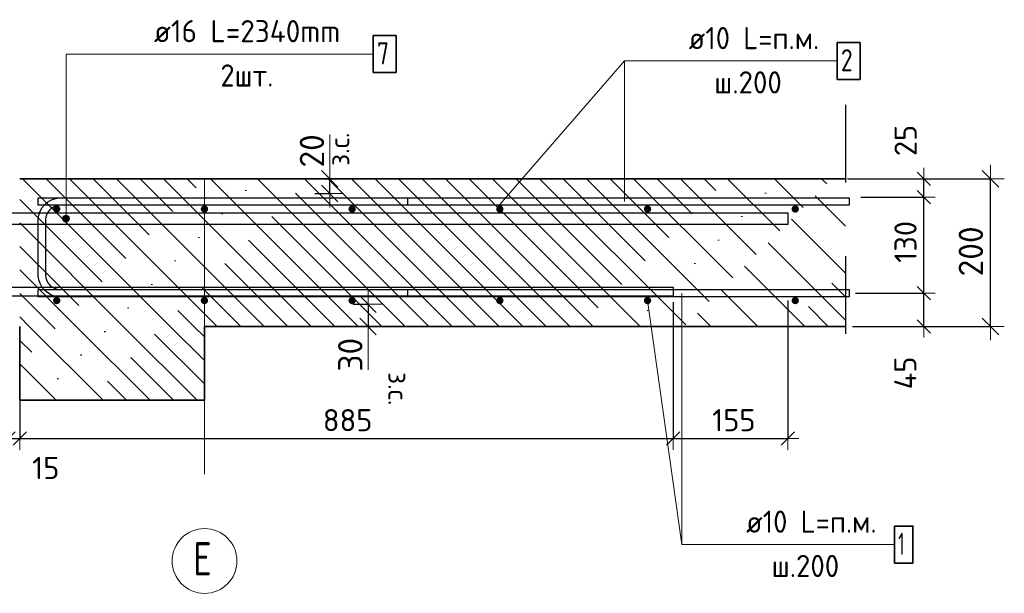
# Model space of a CAD drawing. Header units: metres. Extents: x -38 to 98, y -15 to 21.
# Tile 142 of 147: x 88.563 to 89.896, y -5.792 to -5.015. Entities that reach past the tile are written whole.
import ezdxf

# ---------------------------------------------------------------- set-up
doc = ezdxf.new("R2010")
doc.units = ezdxf.units.M
doc.header["$PDMODE"] = 65
for name, pattern in [('______11', [0.5, 0.4, -0.05, 0, -0.05]), ('______4', [0.135, 0.105, -0.03]), ('______5', [1.1, 0.8, -0.1, 0.1, -0.1])]:
    doc.linetypes.add(name, pattern=pattern)
for name, color, linetype, lineweight in [('XR$5$Арм. стержнями верхней зоны', 180, 'Continuous', 35), ('XR$5$Арм. стержнями нижней зоны', 180, 'Continuous', 35), ('XR$5$Арм.стержн. Арматура края', 96, 'Continuous', 35), ('XR$5$Арм.стержн.горизонт. 1', 180, 'Continuous', 35), ('XR$5$Арм.стержн.горизонт. 2', 202, 'Continuous', 35), ('XR$5$ВК__отв в полу 1-2 эт', 220, 'Continuous', 25), ('XR$5$Осевая линия (1)', 7, '______5', 13), ('XR$5$Размерная линия (1)', 7, 'Continuous', 13), ('XR$5$Размерная линия_ общее', 7, 'Continuous', 13)]:
    doc.layers.add(name, color=color, linetype=linetype, lineweight=lineweight)
doc.styles.add('ISOCPEUR', font='txt')
doc.dimstyles.new('DIMSTYLE_11', dxfattribs={"dimtxt": 0.033, "dimasz": 0.0375, "dimexe": 0, "dimexo": 0, "dimgap": 0.0165, "dimtad": 2, "dimdec": 0, "dimlfac": 1000, "dimrnd": 1, "dimzin": 12, "dimdsep": 46, "dimtxsty": 'ISOCPEUR', "dimblk1": 'ALL_ML_STRICH', "dimblk2": 'ALL_ML_STRICH', "dimsah": 1, "dimcen": 0, "dimclrd": 7, "dimclre": 256, "dimclrt": 7, "dimadec": 0, "dimazin": 0, "dimtfac": 1, "dimtdec": 0, "dimtix": 1, "dimtmove": 2, "dimatfit": 3, "dimfxl": 0, "dimtvp": 1.2, "dimtzin": 0, "dimlwd": 0, "dimlwe": -3, "dimarcsym": 0})
doc.dimstyles.new('DIMSTYLE_12', dxfattribs={"dimtxt": 0.03, "dimasz": 0.03, "dimexe": 0, "dimexo": 0, "dimgap": 0.015, "dimtad": 2, "dimdec": 0, "dimlfac": 1000, "dimrnd": 1, "dimzin": 12, "dimdsep": 46, "dimtxsty": 'ISOCPEUR', "dimblk1": 'ALL_ML_STRICH', "dimblk2": 'ALL_ML_STRICH', "dimsah": 1, "dimcen": 0, "dimclrd": 7, "dimclre": 256, "dimclrt": 7, "dimadec": 0, "dimazin": 0, "dimtfac": 1, "dimtdec": 0, "dimtix": 1, "dimtmove": 2, "dimatfit": 3, "dimfxl": 0, "dimtzin": 0, "dimlwd": 0, "dimlwe": -3, "dimarcsym": 0})
doc.dimstyles.new('DIMSTYLE_14', dxfattribs={"dimtxt": 0.03, "dimasz": 0.03, "dimexe": 0, "dimexo": 0, "dimgap": 0.015, "dimtad": 2, "dimdec": 0, "dimlfac": 1000, "dimrnd": 1, "dimzin": 12, "dimdsep": 46, "dimtxsty": 'ISOCPEUR', "dimblk1": 'ALL_ML_STRICH', "dimblk2": 'ALL_ML_STRICH', "dimsah": 1, "dimcen": 0, "dimclrd": 7, "dimclre": 256, "dimclrt": 7, "dimadec": 0, "dimazin": 0, "dimtfac": 1, "dimtdec": 0, "dimtix": 1, "dimtmove": 2, "dimatfit": 3, "dimfxl": 0, "dimtvp": 1.2, "dimtzin": 0, "dimlwd": 0, "dimlwe": -3, "dimarcsym": 0})
doc.dimstyles.new('DIMSTYLE_24', dxfattribs={"dimtxt": 0.03, "dimasz": 0.03, "dimexe": 0, "dimexo": 0, "dimgap": 0.015, "dimtad": 2, "dimdec": 0, "dimlfac": 1000, "dimrnd": 5, "dimzin": 12, "dimdsep": 46, "dimtxsty": 'ISOCPEUR', "dimblk1": 'ALL_ML_STRICH', "dimblk2": 'ALL_ML_STRICH', "dimsah": 1, "dimcen": 0, "dimclrd": 7, "dimclre": 256, "dimclrt": 7, "dimadec": 0, "dimazin": 0, "dimtfac": 1, "dimtdec": 0, "dimtix": 1, "dimtmove": 2, "dimatfit": 3, "dimfxl": 0, "dimtzin": 0, "dimlwd": 0, "dimlwe": -3, "dimarcsym": 0})
doc.dimstyles.new('DIMSTYLE_32', dxfattribs={"dimtxt": 0.03, "dimasz": 0.03, "dimexe": 0, "dimexo": 0, "dimgap": 0.015, "dimtad": 0, "dimdec": 0, "dimlfac": 1000, "dimrnd": 5, "dimzin": 12, "dimdsep": 46, "dimtxsty": 'ISOCPEUR', "dimblk1": 'ALL_ML_STRICH', "dimblk2": 'ALL_ML_STRICH', "dimsah": 1, "dimcen": 0, "dimclrd": 7, "dimclre": 256, "dimclrt": 7, "dimadec": 0, "dimazin": 0, "dimtfac": 1, "dimtdec": 0, "dimtix": 1, "dimtmove": 2, "dimatfit": 3, "dimfxl": 0, "dimtvp": 1.2, "dimtzin": 0, "dimlwd": 0, "dimlwe": -3, "dimarcsym": 0})
doc.dimstyles.new('DIMSTYLE_8', dxfattribs={"dimtxt": 0.033, "dimasz": 0.0375, "dimexe": 0, "dimexo": 0, "dimgap": 0.0165, "dimtad": 2, "dimdec": 0, "dimlfac": 1000, "dimrnd": 1, "dimzin": 12, "dimdsep": 46, "dimtxsty": 'ISOCPEUR', "dimblk1": 'ALL_ML_STRICH', "dimblk2": 'ALL_ML_STRICH', "dimsah": 1, "dimcen": 0, "dimclrd": 7, "dimclre": 256, "dimclrt": 7, "dimadec": 0, "dimazin": 0, "dimtfac": 1, "dimtdec": 0, "dimtix": 1, "dimtmove": 2, "dimatfit": 3, "dimfxl": 0, "dimtzin": 0, "dimlwd": 0, "dimlwe": -3, "dimarcsym": 0})
pattern_1 = [(135, (0, 0), (-0.031819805, -0.031819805), [0.4, -0.05, 0, -0.05]), (135, (-0.01591, -0.01591), (-0.031819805, -0.031819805), [0.8, -0.1, 0.1, -0.1])]

# ---------------------------------------------------------------- blocks, each defined once
blk = doc.blocks.new('ALL_ML_STRICH')
at = {"color": 0, "linetype": 'ByBlock', "lineweight": -2}
for p, q in [((0, -0.5), (0, 0.5)), ((-1, 0), (0.5, 0)), ((-0.3, -0.3), (0.3, 0.3))]:
    blk.add_line(p, q, dxfattribs=at)
blk = doc.blocks.new('*D681')
at = {"layer": 'DEFPOINTS', "color": 7, "linetype": 'Continuous', "lineweight": 13, "transparency": 33554687}
for p in [(89.6709, -5.2308), (89.6709, -5.4308), (89.8775, -5.4308)]:
    blk.add_point(p, dxfattribs=at)
at = {"layer": 'XR$5$Размерная линия_ общее', "color": 253, "linetype": 'Continuous', "lineweight": -2, "true_color": 0xa0a0a0, "transparency": 33554687}
for p, q in [((89.6909, -5.2308), (89.8775, -5.2308)), ((89.6909, -5.4308), (89.8775, -5.4308))]:
    blk.add_line(p, q, dxfattribs=at)
at = {"layer": 'XR$5$Размерная линия_ общее', "color": 7, "linetype": 'Continuous', "lineweight": -2, "transparency": 33554687}
blk.add_line((89.8775, -5.4308), (89.8775, -5.2308), dxfattribs=at)
at = {"layer": 'XR$5$Размерная линия_ общее', "color": 7, "linetype": 'Continuous', "lineweight": 13, "transparency": 33554687, "xscale": 0.0375, "yscale": 0.0375, "zscale": 0.0375}
for p, rotation in [((89.8775, -5.2308), 90), ((89.8775, -5.4308), 270)]:
    blk.add_blockref('ALL_ML_STRICH', p, dxfattribs=dict(at, rotation=rotation))
at = {"layer": 'XR$5$Размерная линия_ общее', "color": 7, "linetype": 'Continuous', "lineweight": 13, "transparency": 33554687, "insert": (89.851, -5.3292), "char_height": 0.033, "width": 0.099, "attachment_point": 5, "rotation": 90, "style": 'ISOCPEUR'}
blk.add_mtext('\\A1;{200}', dxfattribs=at)
blk = doc.blocks.new('*D682')
at = {"layer": 'DEFPOINTS', "color": 7, "linetype": 'Continuous', "lineweight": 13, "transparency": 33554687}
for p in [(89.6748, -5.3858), (89.6877, -5.4308), (89.7875, -5.4308)]:
    blk.add_point(p, dxfattribs=at)
at = {"layer": 'XR$5$Размерная линия (1)', "color": 9, "linetype": 'Continuous', "lineweight": -2, "true_color": 0xc7c7c7, "transparency": 33554687}
for p, q in [((89.6948, -5.3858), (89.7875, -5.3858)), ((89.7077, -5.4308), (89.7875, -5.4308))]:
    blk.add_line(p, q, dxfattribs=at)
at = {"layer": 'XR$5$Размерная линия (1)', "color": 7, "linetype": 'Continuous', "lineweight": -2, "transparency": 33554687}
blk.add_line((89.7875, -5.4308), (89.7875, -5.3858), dxfattribs=at)
at = {"layer": 'XR$5$Размерная линия (1)', "color": 7, "linetype": 'Continuous', "lineweight": 13, "transparency": 33554687, "xscale": 0.03, "yscale": 0.03, "zscale": 0.03}
for p, rotation in [((89.7875, -5.3858), 90), ((89.7875, -5.4308), 270)]:
    blk.add_blockref('ALL_ML_STRICH', p, dxfattribs=dict(at, rotation=rotation))
at = {"layer": 'XR$5$Размерная линия (1)', "color": 7, "linetype": 'Continuous', "lineweight": 13, "transparency": 33554687, "insert": (89.7622, -5.4939), "char_height": 0.03, "width": 0.06, "attachment_point": 5, "rotation": 90, "style": 'ISOCPEUR'}
blk.add_mtext('\\A1;{45}', dxfattribs=at)
blk = doc.blocks.new('*D683')
at = {"layer": 'DEFPOINTS', "color": 7, "linetype": 'Continuous', "lineweight": 13, "transparency": 33554687}
for p in [(89.6819, -5.2558), (89.6748, -5.3858), (89.7875, -5.3858)]:
    blk.add_point(p, dxfattribs=at)
at = {"layer": 'XR$5$Размерная линия (1)', "color": 9, "linetype": 'Continuous', "lineweight": -2, "true_color": 0xc7c7c7, "transparency": 33554687}
for p, q in [((89.7019, -5.2558), (89.7875, -5.2558)), ((89.6948, -5.3858), (89.7875, -5.3858))]:
    blk.add_line(p, q, dxfattribs=at)
at = {"layer": 'XR$5$Размерная линия (1)', "color": 7, "linetype": 'Continuous', "lineweight": -2, "transparency": 33554687}
blk.add_line((89.7875, -5.3858), (89.7875, -5.2558), dxfattribs=at)
at = {"layer": 'XR$5$Размерная линия (1)', "color": 7, "linetype": 'Continuous', "lineweight": 13, "transparency": 33554687, "xscale": 0.03, "yscale": 0.03, "zscale": 0.03}
for p, rotation in [((89.7875, -5.2558), 90), ((89.7875, -5.3858), 270)]:
    blk.add_blockref('ALL_ML_STRICH', p, dxfattribs=dict(at, rotation=rotation))
at = {"layer": 'XR$5$Размерная линия (1)', "color": 7, "linetype": 'Continuous', "lineweight": 13, "transparency": 33554687, "insert": (89.7625, -5.3163), "char_height": 0.03, "width": 0.09, "attachment_point": 5, "rotation": 90, "style": 'ISOCPEUR'}
blk.add_mtext('\\A1;{130}', dxfattribs=at)
blk = doc.blocks.new('*D684')
at = {"layer": 'DEFPOINTS', "color": 7, "linetype": 'Continuous', "lineweight": 13, "transparency": 33554687}
for p in [(89.664, -5.2308), (89.6819, -5.2558), (89.7875, -5.2558)]:
    blk.add_point(p, dxfattribs=at)
at = {"layer": 'XR$5$Размерная линия (1)', "color": 9, "linetype": 'Continuous', "lineweight": -2, "true_color": 0xc7c7c7, "transparency": 33554687}
for p, q in [((89.684, -5.2308), (89.7875, -5.2308)), ((89.7019, -5.2558), (89.7875, -5.2558))]:
    blk.add_line(p, q, dxfattribs=at)
at = {"layer": 'XR$5$Размерная линия (1)', "color": 7, "linetype": 'Continuous', "lineweight": -2, "transparency": 33554687}
blk.add_line((89.7875, -5.2558), (89.7875, -5.2308), dxfattribs=at)
at = {"layer": 'XR$5$Размерная линия (1)', "color": 7, "linetype": 'Continuous', "lineweight": 13, "transparency": 33554687, "xscale": 0.03, "yscale": 0.03, "zscale": 0.03}
for p, rotation in [((89.7875, -5.2308), 90), ((89.7875, -5.2558), 270)]:
    blk.add_blockref('ALL_ML_STRICH', p, dxfattribs=dict(at, rotation=rotation))
at = {"layer": 'XR$5$Размерная линия (1)', "color": 7, "linetype": 'Continuous', "lineweight": 13, "transparency": 33554687, "insert": (89.7626, -5.179), "char_height": 0.03, "width": 0.06, "attachment_point": 5, "rotation": 90, "style": 'ISOCPEUR'}
blk.add_mtext('\\A1;{25}', dxfattribs=at)
blk = doc.blocks.new('*D697')
at = {"layer": 'DEFPOINTS', "color": 7, "linetype": 'Continuous', "lineweight": 13, "transparency": 33554687}
for p in [(88.9428, -5.2308), (88.9428, -5.2508), (88.9828, -5.2508)]:
    blk.add_point(p, dxfattribs=at)
at = {"layer": 'XR$5$Размерная линия_ общее', "color": 253, "linetype": 'Continuous', "lineweight": -2, "true_color": 0xa0a0a0, "transparency": 33554687}
for p, q in [((88.9628, -5.2308), (88.9828, -5.2308)), ((88.9628, -5.2508), (88.9828, -5.2508))]:
    blk.add_line(p, q, dxfattribs=at)
at = {"layer": 'XR$5$Размерная линия_ общее', "color": 7, "linetype": 'Continuous', "lineweight": -2, "transparency": 33554687}
blk.add_line((88.9828, -5.2508), (88.9828, -5.2308), dxfattribs=at)
at = {"layer": 'XR$5$Размерная линия_ общее', "color": 7, "linetype": 'Continuous', "lineweight": 13, "transparency": 33554687, "xscale": 0.0375, "yscale": 0.0375, "zscale": 0.0375}
for p, rotation in [((88.9828, -5.2308), 90), ((88.9828, -5.2508), 270)]:
    blk.add_blockref('ALL_ML_STRICH', p, dxfattribs=dict(at, rotation=rotation))
at = {"layer": 'XR$5$Размерная линия_ общее', "color": 7, "linetype": 'Continuous', "lineweight": 13, "transparency": 33554687, "insert": (88.9824, -5.2134), "char_height": 0.027, "width": 0.00135, "attachment_point": 1, "rotation": 90, "line_spacing_factor": 0.60241, "style": 'ISOCPEUR'}
blk.add_mtext('з.с.', dxfattribs=at)
at = {"layer": 'XR$5$Размерная линия_ общее', "color": 7, "linetype": 'Continuous', "lineweight": 13, "transparency": 33554687, "insert": (88.9588, -5.1931), "char_height": 0.033, "width": 0.066, "attachment_point": 5, "rotation": 90, "style": 'ISOCPEUR'}
blk.add_mtext('\\A1;{20}', dxfattribs=at)
blk = doc.blocks.new('*D698')
at = {"layer": 'DEFPOINTS', "color": 7, "linetype": 'Continuous', "lineweight": 13, "transparency": 33554687}
for p in [(88.9947, -5.4008), (89.0347, -5.4008), (88.9947, -5.4308)]:
    blk.add_point(p, dxfattribs=at)
at = {"layer": 'XR$5$Размерная линия_ общее', "color": 253, "linetype": 'Continuous', "lineweight": -2, "true_color": 0xa0a0a0, "transparency": 33554687}
for p, q in [((89.0147, -5.4008), (89.0347, -5.4008)), ((89.0147, -5.4308), (89.0347, -5.4308))]:
    blk.add_line(p, q, dxfattribs=at)
at = {"layer": 'XR$5$Размерная линия_ общее', "color": 7, "linetype": 'Continuous', "lineweight": -2, "transparency": 33554687}
blk.add_line((89.0347, -5.4008), (89.0347, -5.4308), dxfattribs=at)
at = {"layer": 'XR$5$Размерная линия_ общее', "color": 7, "linetype": 'Continuous', "lineweight": 13, "transparency": 33554687, "xscale": 0.0375, "yscale": 0.0375, "zscale": 0.0375}
for p, rotation in [((89.0347, -5.4008), 90), ((89.0347, -5.4308), 270)]:
    blk.add_blockref('ALL_ML_STRICH', p, dxfattribs=dict(at, rotation=rotation))
at = {"layer": 'XR$5$Размерная линия_ общее', "color": 7, "linetype": 'Continuous', "lineweight": 13, "transparency": 33554687, "insert": (89.0107, -5.4692), "char_height": 0.033, "width": 0.066, "attachment_point": 5, "rotation": 90, "style": 'ISOCPEUR'}
blk.add_mtext('\\A1;{30}', dxfattribs=at)
at = {"layer": 'XR$5$Размерная линия_ общее', "color": 7, "linetype": 'Continuous', "lineweight": 13, "transparency": 33554687, "insert": (89.0892, -5.4927), "char_height": 0.027, "width": 0.00135, "attachment_point": 1, "rotation": 270, "line_spacing_factor": 0.60241, "style": 'ISOCPEUR'}
blk.add_mtext('з.с.', dxfattribs=at)
blk = doc.blocks.new('*D712')
at = {"layer": 'DEFPOINTS', "color": 7, "linetype": 'Continuous', "lineweight": 13, "transparency": 33554687}
for p in [(88.5481, -5.3838), (88.5631, -5.4308), (88.5481, -5.5828)]:
    blk.add_point(p, dxfattribs=at)
at = {"layer": 'XR$5$Размерная линия (1)', "color": 9, "linetype": 'Continuous', "lineweight": -2, "true_color": 0xc7c7c7, "transparency": 33554687}
for p, q in [((88.5481, -5.4038), (88.5481, -5.5828)), ((88.5631, -5.4508), (88.5631, -5.5828))]:
    blk.add_line(p, q, dxfattribs=at)
at = {"layer": 'XR$5$Размерная линия (1)', "color": 7, "linetype": 'Continuous', "lineweight": -2, "transparency": 33554687}
blk.add_line((88.5481, -5.5828), (88.5631, -5.5828), dxfattribs=at)
at = {"layer": 'XR$5$Размерная линия (1)', "color": 7, "linetype": 'Continuous', "lineweight": 13, "transparency": 33554687, "xscale": 0.03, "yscale": 0.03, "zscale": 0.03, "rotation": 180}
blk.add_blockref('ALL_ML_STRICH', (88.5481, -5.5828), dxfattribs=at)
at = {"layer": 'XR$5$Размерная линия (1)', "color": 7, "linetype": 'Continuous', "lineweight": 13, "transparency": 33554687, "xscale": 0.03, "yscale": 0.03, "zscale": 0.03}
blk.add_blockref('ALL_ML_STRICH', (88.5631, -5.5828), dxfattribs=at)
at = {"layer": 'XR$5$Размерная линия (1)', "color": 7, "linetype": 'Continuous', "lineweight": 13, "transparency": 33554687, "insert": (88.5984, -5.6226), "char_height": 0.03, "width": 0.06, "attachment_point": 5, "style": 'ISOCPEUR'}
blk.add_mtext('\\A1;{15}', dxfattribs=at)
blk = doc.blocks.new('*D713')
at = {"layer": 'DEFPOINTS', "color": 7, "linetype": 'Continuous', "lineweight": 13, "transparency": 33554687}
for p in [(89.4481, -5.3778), (88.5631, -5.4308), (88.5631, -5.5828)]:
    blk.add_point(p, dxfattribs=at)
at = {"layer": 'XR$5$Размерная линия (1)', "color": 9, "linetype": 'Continuous', "lineweight": -2, "true_color": 0xc7c7c7, "transparency": 33554687}
for p, q in [((89.4481, -5.3978), (89.4481, -5.5828)), ((88.5631, -5.4508), (88.5631, -5.5828))]:
    blk.add_line(p, q, dxfattribs=at)
at = {"layer": 'XR$5$Размерная линия (1)', "color": 7, "linetype": 'Continuous', "lineweight": -2, "transparency": 33554687}
blk.add_line((88.5631, -5.5828), (89.4481, -5.5828), dxfattribs=at)
at = {"layer": 'XR$5$Размерная линия (1)', "color": 7, "linetype": 'Continuous', "lineweight": 13, "transparency": 33554687, "xscale": 0.03, "yscale": 0.03, "zscale": 0.03, "rotation": 180}
blk.add_blockref('ALL_ML_STRICH', (88.5631, -5.5828), dxfattribs=at)
at = {"layer": 'XR$5$Размерная линия (1)', "color": 7, "linetype": 'Continuous', "lineweight": 13, "transparency": 33554687, "xscale": 0.03, "yscale": 0.03, "zscale": 0.03}
blk.add_blockref('ALL_ML_STRICH', (89.4481, -5.5828), dxfattribs=at)
at = {"layer": 'XR$5$Размерная линия (1)', "color": 7, "linetype": 'Continuous', "lineweight": 13, "transparency": 33554687, "insert": (89.0071, -5.5578), "char_height": 0.03, "width": 0.09, "attachment_point": 5, "style": 'ISOCPEUR'}
blk.add_mtext('\\A1;{885}', dxfattribs=at)
blk = doc.blocks.new('*D714')
at = {"layer": 'DEFPOINTS', "color": 7, "linetype": 'Continuous', "lineweight": 13, "transparency": 33554687}
for p in [(89.4481, -5.3778), (89.6031, -5.3758), (89.4481, -5.5828)]:
    blk.add_point(p, dxfattribs=at)
at = {"layer": 'XR$5$Размерная линия (1)', "color": 9, "linetype": 'Continuous', "lineweight": -2, "true_color": 0xc7c7c7, "transparency": 33554687}
for p, q in [((89.4481, -5.3978), (89.4481, -5.5828)), ((89.6031, -5.3958), (89.6031, -5.5828))]:
    blk.add_line(p, q, dxfattribs=at)
at = {"layer": 'XR$5$Размерная линия (1)', "color": 7, "linetype": 'Continuous', "lineweight": -2, "transparency": 33554687}
blk.add_line((89.4481, -5.5828), (89.6031, -5.5828), dxfattribs=at)
at = {"layer": 'XR$5$Размерная линия (1)', "color": 7, "linetype": 'Continuous', "lineweight": 13, "transparency": 33554687, "xscale": 0.03, "yscale": 0.03, "zscale": 0.03, "rotation": 180}
blk.add_blockref('ALL_ML_STRICH', (89.4481, -5.5828), dxfattribs=at)
at = {"layer": 'XR$5$Размерная линия (1)', "color": 7, "linetype": 'Continuous', "lineweight": 13, "transparency": 33554687, "xscale": 0.03, "yscale": 0.03, "zscale": 0.03}
blk.add_blockref('ALL_ML_STRICH', (89.6031, -5.5828), dxfattribs=at)
at = {"layer": 'XR$5$Размерная линия (1)', "color": 7, "linetype": 'Continuous', "lineweight": 13, "transparency": 33554687, "insert": (89.5301, -5.5578), "char_height": 0.03, "width": 0.09, "attachment_point": 5, "style": 'ISOCPEUR'}
blk.add_mtext('\\A1;{155}', dxfattribs=at)

msp = doc.modelspace()

# ---------------------------------------------------------------- hatches: boundary and pattern name
at = {"linetype": 'Continuous', "lineweight": 13, "transparency": 33554687}
h = msp.add_hatch(dxfattribs=at)
h.set_pattern_fill('__________540', scale=0.015, style=0, pattern_type=2)
h.set_pattern_definition(pattern_1)
h.paths.add_polyline_path([(88.5631, -5.2308), (88.5631, -5.4308), (89.6813, -5.4308), (89.6813, -5.2308)], flags=0)
at = {"linetype": 'Continuous', "lineweight": 25, "transparency": 33554687}
h = msp.add_hatch(dxfattribs=at)
h.set_pattern_fill('__________540', scale=0.015, style=0, pattern_type=2)
h.set_pattern_definition(pattern_1)
h.paths.add_polyline_path([(88.8131, -5.4308), (88.5631, -5.4308), (88.5631, -5.5308), (88.8131, -5.5308)], flags=0)
at = {"layer": 'XR$5$Арм. стержнями верхней зоны', "linetype": 'Continuous', "lineweight": 50, "transparency": 33554687}
for points in [[(88.6182, -5.2718), (88.6178, -5.2699), (88.6167, -5.2683), (88.6151, -5.2672), (88.6132, -5.2668), (88.6113, -5.2672), (88.6097, -5.2683), (88.6086, -5.2699), (88.6082, -5.2718), (88.6086, -5.2737), (88.6097, -5.2753), (88.6113, -5.2764), (88.6132, -5.2768), (88.6151, -5.2764), (88.6167, -5.2753), (88.6178, -5.2737)], [(88.8182, -5.2718), (88.8178, -5.2699), (88.8167, -5.2683), (88.8151, -5.2672), (88.8132, -5.2668), (88.8113, -5.2672), (88.8097, -5.2683), (88.8086, -5.2699), (88.8082, -5.2718), (88.8086, -5.2737), (88.8097, -5.2753), (88.8113, -5.2764), (88.8132, -5.2768), (88.8151, -5.2764), (88.8167, -5.2753), (88.8178, -5.2737)], [(89.0182, -5.2718), (89.0178, -5.2699), (89.0167, -5.2683), (89.0151, -5.2672), (89.0132, -5.2668), (89.0113, -5.2672), (89.0097, -5.2683), (89.0086, -5.2699), (89.0082, -5.2718), (89.0086, -5.2737), (89.0097, -5.2753), (89.0113, -5.2764), (89.0132, -5.2768), (89.0151, -5.2764), (89.0167, -5.2753), (89.0178, -5.2737)], [(89.2182, -5.2718), (89.2178, -5.2699), (89.2167, -5.2683), (89.2151, -5.2672), (89.2132, -5.2668), (89.2113, -5.2672), (89.2097, -5.2683), (89.2086, -5.2699), (89.2082, -5.2718), (89.2086, -5.2737), (89.2097, -5.2753), (89.2113, -5.2764), (89.2132, -5.2768), (89.2151, -5.2764), (89.2167, -5.2753), (89.2178, -5.2737)], [(89.4182, -5.2718), (89.4178, -5.2699), (89.4167, -5.2683), (89.4151, -5.2672), (89.4132, -5.2668), (89.4113, -5.2672), (89.4097, -5.2683), (89.4086, -5.2699), (89.4082, -5.2718), (89.4086, -5.2737), (89.4097, -5.2753), (89.4113, -5.2764), (89.4132, -5.2768), (89.4151, -5.2764), (89.4167, -5.2753), (89.4178, -5.2737)], [(89.6182, -5.2718), (89.6178, -5.2699), (89.6167, -5.2683), (89.6151, -5.2672), (89.6132, -5.2668), (89.6113, -5.2672), (89.6097, -5.2683), (89.6086, -5.2699), (89.6082, -5.2718), (89.6086, -5.2737), (89.6097, -5.2753), (89.6113, -5.2764), (89.6132, -5.2768), (89.6151, -5.2764), (89.6167, -5.2753), (89.6178, -5.2737)]]:
    msp.add_hatch(color=4, dxfattribs=at).paths.add_polyline_path(points)
at = {"layer": 'XR$5$Арм. стержнями нижней зоны', "linetype": 'Continuous', "lineweight": 50, "transparency": 33554687}
for points in [[(88.6182, -5.3958), (88.6178, -5.3939), (88.6167, -5.3923), (88.6151, -5.3912), (88.6132, -5.3908), (88.6113, -5.3912), (88.6097, -5.3923), (88.6086, -5.3939), (88.6082, -5.3958), (88.6086, -5.3977), (88.6097, -5.3993), (88.6113, -5.4004), (88.6132, -5.4008), (88.6151, -5.4004), (88.6167, -5.3993), (88.6178, -5.3977)], [(88.8182, -5.3958), (88.8178, -5.3939), (88.8167, -5.3923), (88.8151, -5.3912), (88.8132, -5.3908), (88.8113, -5.3912), (88.8097, -5.3923), (88.8086, -5.3939), (88.8082, -5.3958), (88.8086, -5.3977), (88.8097, -5.3993), (88.8113, -5.4004), (88.8132, -5.4008), (88.8151, -5.4004), (88.8167, -5.3993), (88.8178, -5.3977)], [(89.0182, -5.3958), (89.0178, -5.3939), (89.0167, -5.3923), (89.0151, -5.3912), (89.0132, -5.3908), (89.0113, -5.3912), (89.0097, -5.3923), (89.0086, -5.3939), (89.0082, -5.3958), (89.0086, -5.3977), (89.0097, -5.3993), (89.0113, -5.4004), (89.0132, -5.4008), (89.0151, -5.4004), (89.0167, -5.3993), (89.0178, -5.3977)], [(89.2182, -5.3958), (89.2178, -5.3939), (89.2167, -5.3923), (89.2151, -5.3912), (89.2132, -5.3908), (89.2113, -5.3912), (89.2097, -5.3923), (89.2086, -5.3939), (89.2082, -5.3958), (89.2086, -5.3977), (89.2097, -5.3993), (89.2113, -5.4004), (89.2132, -5.4008), (89.2151, -5.4004), (89.2167, -5.3993), (89.2178, -5.3977)], [(89.4182, -5.3958), (89.4178, -5.3939), (89.4167, -5.3923), (89.4151, -5.3912), (89.4132, -5.3908), (89.4113, -5.3912), (89.4097, -5.3923), (89.4086, -5.3939), (89.4082, -5.3958), (89.4086, -5.3977), (89.4097, -5.3993), (89.4113, -5.4004), (89.4132, -5.4008), (89.4151, -5.4004), (89.4167, -5.3993), (89.4178, -5.3977)], [(89.6182, -5.3958), (89.6178, -5.3939), (89.6167, -5.3923), (89.6151, -5.3912), (89.6132, -5.3908), (89.6113, -5.3912), (89.6097, -5.3923), (89.6086, -5.3939), (89.6082, -5.3958), (89.6086, -5.3977), (89.6097, -5.3993), (89.6113, -5.4004), (89.6132, -5.4008), (89.6151, -5.4004), (89.6167, -5.3993), (89.6178, -5.3977)]]:
    msp.add_hatch(color=4, dxfattribs=at).paths.add_polyline_path(points)
at = {"layer": 'XR$5$Арм.стержн.горизонт. 1', "linetype": 'Continuous', "lineweight": 13, "transparency": 33554687}
for points in [[(88.6297, -5.2826), (88.6219, -5.2826), (88.6213, -5.2848)], [(88.6297, -5.2826), (88.6213, -5.2848), (88.6303, -5.2848)], [(88.6297, -5.2826), (88.6219, -5.2826), (88.6213, -5.2848)], [(88.6297, -5.2826), (88.6213, -5.2848), (88.6303, -5.2848)], [(88.6303, -5.2848), (88.6213, -5.2848), (88.6219, -5.2871)], [(88.6303, -5.2848), (88.6213, -5.2848), (88.6219, -5.2871)], [(88.628, -5.2809), (88.6235, -5.2809), (88.6219, -5.2826)], [(88.628, -5.2809), (88.6219, -5.2826), (88.6297, -5.2826)], [(88.628, -5.2809), (88.6235, -5.2809), (88.6219, -5.2826)], [(88.628, -5.2809), (88.6219, -5.2826), (88.6297, -5.2826)], [(88.6303, -5.2848), (88.6219, -5.2871), (88.6297, -5.2871)], [(88.6303, -5.2848), (88.6219, -5.2871), (88.6297, -5.2871)], [(88.6297, -5.2871), (88.6219, -5.2871), (88.6235, -5.2887)], [(88.6297, -5.2871), (88.6219, -5.2871), (88.6235, -5.2887)], [(88.6235, -5.2809), (88.628, -5.2809), (88.6258, -5.2803)], [(88.6235, -5.2809), (88.628, -5.2809), (88.6258, -5.2803)], [(88.6297, -5.2871), (88.6235, -5.2887), (88.628, -5.2887)], [(88.6297, -5.2871), (88.6235, -5.2887), (88.628, -5.2887)], [(88.628, -5.2887), (88.6235, -5.2887), (88.6258, -5.2893)], [(88.628, -5.2887), (88.6235, -5.2887), (88.6258, -5.2893)]]:
    msp.add_hatch(color=7, dxfattribs=at).paths.add_polyline_path(points)

# ---------------------------------------------------------------- linework, layer by layer
at = {"color": 7, "linetype": '______4', "lineweight": 25, "transparency": 33554687}
msp.add_line((89.6813, -5.1308), (89.6813, -5.5308), dxfattribs=at)
at = {"color": 7, "linetype": 'Continuous', "lineweight": 13, "transparency": 33554687}
for p, q in [((88.9828, -5.2308), (88.9828, -5.1708)), ((89.0347, -5.4308), (89.0347, -5.4898))]:
    msp.add_line(p, q, dxfattribs=at)
at = {"color": 7, "linetype": 'Continuous', "lineweight": 35, "transparency": 33554687}
for p, q in [((89.6813, -5.2308), (88.5631, -5.2308)), ((88.5631, -5.4308), (88.5631, -5.5308)), ((88.8131, -5.4308), (89.6813, -5.4308)), ((88.8131, -5.5308), (88.8131, -5.4308)), ((88.5631, -5.5308), (88.8131, -5.5308))]:
    msp.add_line(p, q, dxfattribs=at)
at = {"layer": 'XR$5$Арм. стержнями верхней зоны', "color": 7, "linetype": 'Continuous', "lineweight": 13, "transparency": 33554687}
for q in [(89.6699, -5.0713), (89.3819, -5.2618)]:
    msp.add_line((89.3819, -5.0713), q, dxfattribs=at)
at = {"layer": 'XR$5$Арм. стержнями верхней зоны', "color": 7, "linetype": 'Continuous', "lineweight": 35, "transparency": 33554687}
msp.add_lwpolyline([(89.6699, -5.0963), (89.7009, -5.0963), (89.7009, -5.0463), (89.6699, -5.0463), (89.6699, -5.0963)], dxfattribs=at)
at = {"layer": 'XR$5$Арм. стержнями верхней зоны', "color": 4, "linetype": 'Continuous', "lineweight": 25, "transparency": 33554687}
msp.add_lwpolyline([(88.5881, -5.2568), (89.6863, -5.2568), (89.6863, -5.2668), (88.5881, -5.2668), (88.5881, -5.2568)], dxfattribs=at)
msp.add_lwpolyline([(88.5881, -5.2568), (89.6863, -5.2568), (89.6863, -5.2668), (88.5881, -5.2668), (88.5881, -5.2568)], dxfattribs=at)
at = {"layer": 'XR$5$Арм. стержнями нижней зоны', "color": 7, "linetype": 'Continuous', "lineweight": 13, "transparency": 33554687}
for q in [(89.4596, -5.3858), (89.7476, -5.7263)]:
    msp.add_line((89.4596, -5.7263), q, dxfattribs=at)
at = {"layer": 'XR$5$Арм. стержнями нижней зоны', "color": 4, "linetype": 'Continuous', "lineweight": 25, "transparency": 33554687}
msp.add_lwpolyline([(88.5881, -5.3808), (89.6863, -5.3808), (89.6863, -5.3908), (88.5881, -5.3908), (88.5881, -5.3808)], dxfattribs=at)
msp.add_lwpolyline([(88.5881, -5.3808), (89.6863, -5.3808), (89.6863, -5.3908), (88.5881, -5.3908), (88.5881, -5.3808)], dxfattribs=at)
at = {"layer": 'XR$5$Арм. стержнями нижней зоны', "color": 7, "linetype": 'Continuous', "lineweight": 35, "transparency": 33554687}
msp.add_lwpolyline([(89.7476, -5.7513), (89.7726, -5.7513), (89.7726, -5.7013), (89.7476, -5.7013), (89.7476, -5.7513)], dxfattribs=at)
at = {"layer": 'XR$5$Арм.стержн. Арматура края', "color": 4, "linetype": 'Continuous', "lineweight": 25, "transparency": 33554687}
msp.add_lwpolyline([(89.0881, -5.3908), (88.6166, -5.3908), (88.6114, -5.3901), (88.606, -5.3883), (88.601, -5.3855), (88.5969, -5.382), (88.5934, -5.3779), (88.5906, -5.3729), (88.5888, -5.3675), (88.5881, -5.3622), (88.5881, -5.2854), (88.5888, -5.2802), (88.5906, -5.2747), (88.5934, -5.2697), (88.5969, -5.2656), (88.601, -5.2621), (88.606, -5.2593), (88.6114, -5.2575), (88.6166, -5.2568), (89.0881, -5.2568), (89.0881, -5.2668), (88.6173, -5.2668), (88.6137, -5.2673), (88.61, -5.2685), (88.6067, -5.2704), (88.604, -5.2727), (88.6017, -5.2754), (88.5998, -5.2788), (88.5986, -5.2824), (88.5981, -5.2861), (88.5981, -5.3616), (88.5986, -5.3652), (88.5998, -5.3689), (88.6017, -5.3722), (88.604, -5.3749), (88.6067, -5.3772), (88.61, -5.3791), (88.6137, -5.3803), (88.6173, -5.3808), (89.0881, -5.3808), (89.0881, -5.3908)], dxfattribs=at)
msp.add_lwpolyline([(89.0881, -5.3908), (88.6166, -5.3908), (88.6114, -5.3901), (88.606, -5.3883), (88.601, -5.3855), (88.5969, -5.382), (88.5934, -5.3779), (88.5906, -5.3729), (88.5888, -5.3675), (88.5881, -5.3622), (88.5881, -5.2854), (88.5888, -5.2802), (88.5906, -5.2747), (88.5934, -5.2697), (88.5969, -5.2656), (88.601, -5.2621), (88.606, -5.2593), (88.6114, -5.2575), (88.6166, -5.2568), (89.0881, -5.2568), (89.0881, -5.2668), (88.6173, -5.2668), (88.6137, -5.2673), (88.61, -5.2685), (88.6067, -5.2704), (88.604, -5.2727), (88.6017, -5.2754), (88.5998, -5.2788), (88.5986, -5.2824), (88.5981, -5.2861), (88.5981, -5.3616), (88.5986, -5.3652), (88.5998, -5.3689), (88.6017, -5.3722), (88.604, -5.3749), (88.6067, -5.3772), (88.61, -5.3791), (88.6137, -5.3803), (88.6173, -5.3808), (89.0881, -5.3808), (89.0881, -5.3908)], dxfattribs=at)
at = {"layer": 'XR$5$Арм.стержн.горизонт. 1', "color": 7, "linetype": 'Continuous', "lineweight": 13, "transparency": 33554687}
for p, q in [((88.6258, -5.0619), (89.0418, -5.0619)), ((88.6258, -5.0619), (88.6258, -5.2848)), ((88.6258, -5.0619), (88.6258, -5.2848)), ((88.6213, -5.2848), (88.6213, -5.2848)), ((88.6213, -5.2848), (88.6213, -5.2848)), ((88.6258, -5.2803), (88.6258, -5.2803)), ((88.6258, -5.2803), (88.6258, -5.2803)), ((88.6258, -5.2893), (88.6258, -5.2893)), ((88.6258, -5.2893), (88.6258, -5.2893)), ((88.6303, -5.2848), (88.6303, -5.2848)), ((88.6303, -5.2848), (88.6303, -5.2848))]:
    msp.add_line(p, q, dxfattribs=at)
at = {"layer": 'XR$5$Арм.стержн.горизонт. 1', "color": 7, "linetype": 'Continuous', "lineweight": 35, "transparency": 33554687}
msp.add_lwpolyline([(89.0418, -5.0869), (89.0728, -5.0869), (89.0728, -5.0369), (89.0418, -5.0369), (89.0418, -5.0869)], dxfattribs=at)
at = {"layer": 'XR$5$Арм.стержн.горизонт. 1', "color": 7, "linetype": 'Continuous', "lineweight": 25, "transparency": 33554687}
msp.add_lwpolyline([(89.6031, -5.2928), (87.2631, -5.2928), (87.2631, -5.2768), (89.6031, -5.2768), (89.6031, -5.2928)], dxfattribs=at)
msp.add_lwpolyline([(89.6031, -5.2928), (87.2631, -5.2928), (87.2631, -5.2768), (89.6031, -5.2768), (89.6031, -5.2928)], dxfattribs=at)
at = {"layer": 'XR$5$Арм.стержн.горизонт. 1', "color": 7, "linetype": 'Continuous', "lineweight": 13, "transparency": 33554687}
msp.add_circle((88.6258, -5.2848), 0.0045, dxfattribs=at)
msp.add_circle((88.6258, -5.2848), 0.0045, dxfattribs=at)
at = {"layer": 'XR$5$Арм.стержн.горизонт. 2', "color": 34, "linetype": 'Continuous', "lineweight": 25, "transparency": 33554687}
msp.add_lwpolyline([(87.4981, -5.3778), (89.4481, -5.3778), (89.4481, -5.3898), (87.4981, -5.3898), (87.4981, -5.3778)], dxfattribs=at)
msp.add_lwpolyline([(87.4981, -5.3778), (89.4481, -5.3778), (89.4481, -5.3898), (87.4981, -5.3898), (87.4981, -5.3778)], dxfattribs=at)
at = {"layer": 'XR$5$ВК__отв в полу 1-2 эт', "color": 7, "linetype": 'Continuous', "lineweight": 13, "transparency": 33554687}
for p, q in [((89.2132, -5.2658), (89.3819, -5.0713)), ((89.4132, -5.3958), (89.4596, -5.7263))]:
    msp.add_line(p, q, dxfattribs=at)
at = {"layer": 'XR$5$Осевая линия (1)', "color": 253, "linetype": '______11', "lineweight": 13, "true_color": 0xa0a0a0, "transparency": 33554687}
msp.add_line((88.8131, -5.2308), (88.8131, -5.654), dxfattribs=at)
at = {"layer": 'XR$5$Осевая линия (1)', "color": 7, "linetype": 'Continuous', "lineweight": 13, "transparency": 33554687}
msp.add_circle((88.8134, -5.7485), 0.0439, dxfattribs=at)

# ---------------------------------------------------------------- texts
at = {"layer": 'XR$5$Арм. стержнями верхней зоны', "color": 7, "linetype": 'Continuous', "lineweight": 25, "transparency": 33554687, "char_height": 0.03, "attachment_point": 7, "style": 'ISOCPEUR'}
for s, insert, width in [('\\W0.94;ø10 L=п.м.', (89.4689, -5.0553), 0.199983), ('\\W0.78;2', (89.6749, -5.0853), 0.032641), ('\\W0.95;ш.200 ', (89.5034, -5.1153), 0.1312)]:
    msp.add_mtext(s, dxfattribs=dict(at, insert=insert, width=width))
at = {"layer": 'XR$5$Арм. стержнями нижней зоны', "color": 7, "linetype": 'Continuous', "lineweight": 25, "transparency": 33554687, "char_height": 0.03, "attachment_point": 7, "style": 'ISOCPEUR'}
for s, insert, width in [('\\W0.94;ø10 L=п.м.', (89.5466, -5.7103), 0.199983), ('\\W0.56;1', (89.7526, -5.7403), 0.023333), ('\\W0.95;ш.200 ', (89.5811, -5.7703), 0.1312)]:
    msp.add_mtext(s, dxfattribs=dict(at, insert=insert, width=width))
at = {"layer": 'XR$5$Арм.стержн.горизонт. 1', "color": 7, "linetype": 'Continuous', "lineweight": 25, "transparency": 33554687, "char_height": 0.03, "attachment_point": 7, "style": 'ISOCPEUR'}
for s, insert, width in [('\\W0.96;ø16 L=2340mm ', (88.7448, -5.0459), 0.296265), ('\\W0.78;7', (89.0468, -5.0759), 0.032641), ('\\W0.94;2шт. ', (88.8348, -5.1059), 0.116129)]:
    msp.add_mtext(s, dxfattribs=dict(at, insert=insert, width=width))
at = {"layer": 'XR$5$Осевая линия (1)', "color": 7, "linetype": 'Continuous', "lineweight": 13, "transparency": 33554687, "insert": (88.7977, -5.768), "char_height": 0.045, "width": 0.048961, "attachment_point": 7, "style": 'ISOCPEUR'}
msp.add_mtext('\\W0.78;Е', dxfattribs=at)

# ---------------------------------------------------------------- dimensions: what is measured, and where the dimension line sits
at = {"layer": 'XR$5$Размерная линия (1)', "color": 7, "linetype": 'Continuous', "lineweight": 13, "transparency": 33554687}
for base, p1, p2, dimstyle, picture, middle in [((89.7875, -5.2308), (89.7019, -5.2558), (89.684, -5.2308), 'DIMSTYLE_14', '*D684', (89.7626, -5.179)), ((89.7875, -5.2558), (89.6948, -5.3858), (89.7019, -5.2558), 'DIMSTYLE_12', '*D683', (89.7625, -5.3163)), ((89.7875, -5.3858), (89.7077, -5.4308), (89.6948, -5.3858), 'DIMSTYLE_14', '*D682', (89.7622, -5.4939))]:
    dim = msp.add_linear_dim(base=base, p1=p1, p2=p2, angle=90, dimstyle=dimstyle, override={"dimpost": '<>', "dimclrd": 7, "dimclre": 9, "dimclrt": 7, "dimlwd": 0, "dimlwe": 65533}, dxfattribs=at)
    dim.commit()
    dim.dimension.update_dxf_attribs({"geometry": picture, "text_midpoint": middle, "dimtype": 160})
for base, p1, p2, dimstyle, picture, middle in [((88.5631, -5.5828), (88.5481, -5.4038), (88.5631, -5.4508), 'DIMSTYLE_32', '*D712', (88.5984, -5.6226)), ((89.4481, -5.5828), (88.5631, -5.4508), (89.4481, -5.3978), 'DIMSTYLE_24', '*D713', (89.0071, -5.5578)), ((89.6031, -5.5828), (89.4481, -5.3978), (89.6031, -5.3958), 'DIMSTYLE_24', '*D714', (89.5301, -5.5578))]:
    dim = msp.add_linear_dim(base=base, p1=p1, p2=p2, dimstyle=dimstyle, override={"dimpost": '<>', "dimclrd": 7, "dimclre": 9, "dimclrt": 7, "dimlwd": 0, "dimlwe": 65533}, dxfattribs=at)
    dim.commit()
    dim.dimension.update_dxf_attribs({"geometry": picture, "text_midpoint": middle, "dimtype": 160})
at = {"layer": 'XR$5$Размерная линия_ общее', "color": 7, "linetype": 'Continuous', "lineweight": 13, "transparency": 33554687}
for base, p1, p2, angle, picture, middle in [((88.9828, -5.2308), (88.9628, -5.2508), (88.9628, -5.2308), 90, '*D697', (88.9588, -5.1931)), ((89.0347, -5.4308), (89.0147, -5.4008), (89.0147, -5.4308), 270, '*D698', (89.0107, -5.4692))]:
    dim = msp.add_linear_dim(base=base, p1=p1, p2=p2, angle=angle, text='<>\\Xз.с.', dimstyle='DIMSTYLE_11', override={"dimpost": '<>', "dimclrd": 7, "dimclre": 253, "dimclrt": 7, "dimlwd": 0, "dimlwe": 65533}, dxfattribs=at)
    dim.commit()
    dim.dimension.update_dxf_attribs({"geometry": picture, "text_midpoint": middle, "dimtype": 160})
dim = msp.add_linear_dim(base=(89.8775, -5.2308), p1=(89.6909, -5.4308), p2=(89.6909, -5.2308), angle=90, dimstyle='DIMSTYLE_8', override={"dimpost": '<>', "dimclrd": 7, "dimclre": 253, "dimclrt": 7, "dimlwd": 0, "dimlwe": 65533}, dxfattribs=at)
dim.commit()
dim.dimension.update_dxf_attribs({"geometry": '*D681', "text_midpoint": (89.851, -5.3292), "dimtype": 160})

doc.saveas('drawing.dxf')
